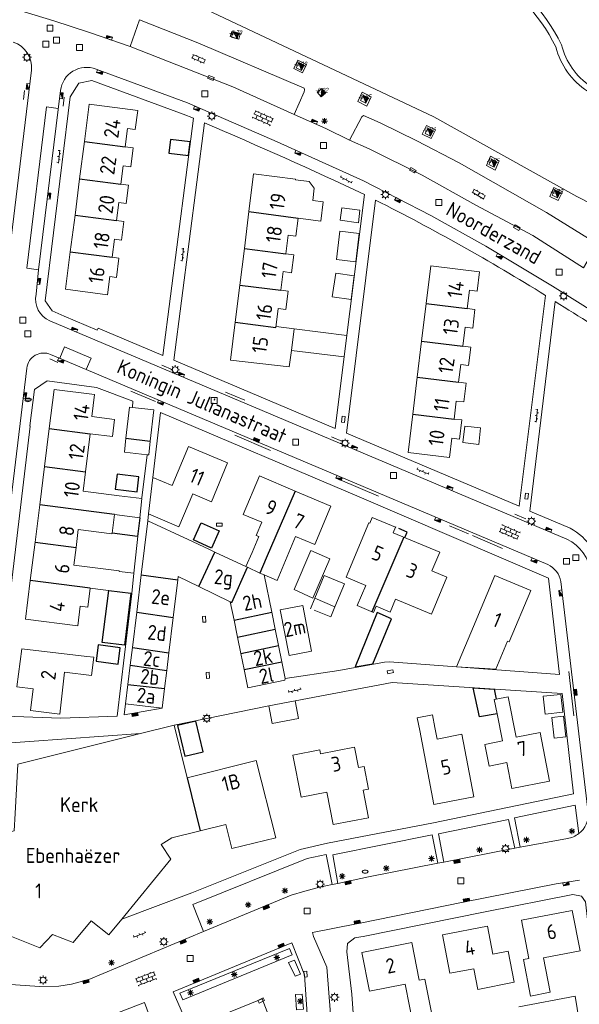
# Model space of a CAD drawing. Extents: x 168769 to 512904, y 516715 to 1559940.
# Tile 78 of 186: x 169135 to 169229, y 519824 to 519989. Entities that reach past the tile are written whole.
import ezdxf
from ezdxf.enums import TextEntityAlignment as Align

# ---------------------------------------------------------------- set-up
doc = ezdxf.new("R2010")
doc.units = 0
doc.header["$MEASUREMENT"] = 0
doc.linetypes.add('HIDDEN', pattern=[4.5, 3, -1.5])
doc.linetypes.add('OVERBOUW', pattern=[2, 1.5, -0.5])
doc.layers.get('0').update_dxf_attribs({"linetype": 'CONTINUOUS'})
for name, color, linetype, lineweight in [('B01_HOOFDGEBOUW', 10, 'CONTINUOUS', 0), ('B02_bijgebouw', 12, 'CONTINUOUS', 0), ('B07_scheidingsmuur', 14, 'CONTINUOUS', 25), ('B16_LUIFEL', 6, 'OVERBOUW', 25), ('B17_Overbouw', 10, 'HIDDEN', 0), ('H01_HOOGTEPUNT', 7, 'CONTINUOUS', 18), ('Q04_wegmarkering', 7, 'CONTINUOUS', 0), ('Q21_LANTAARNPAAL', 7, 'CONTINUOUS', 18), ('Q23_kolk', 7, 'CONTINUOUS', 18), ('Q26_BOOM', 7, 'CONTINUOUS', 18), ('Q28_rioolput', 7, 'CONTINUOUS', 18), ('Q722_RIOOLPUT_RWA', 5, 'CONTINUOUS', 18), ('Q92_BRANDKRAAN', 7, 'CONTINUOUS', 0), ('Q96_STRAATKOLK', 7, 'CONTINUOUS', 0), ('Q97_TROTTOIRKOLK', 7, 'CONTINUOUS', 0), ('S02_symb_open_verh', 7, 'CONTINUOUS', 13), ('T51_CULTUURSCHEIDING', 3, 'CONTINUOUS', 0), ('V00_kant_verharding', 252, 'CONTINUOUS', 0), ('V04_Kant_op_inrit', 254, 'CONTINUOUS', 13), ('V11_VERKEERSDREMPEL', 7, 'CONTINUOUS', 0), ('Z19_Overigetekst', 7, 'CONTINUOUS', 0)]:
    doc.layers.add(name, color=color, linetype=linetype, lineweight=lineweight)
for name, color, linetype in [('B14_dakrand_bijgebouw', 30, 'CONTINUOUS'), ('Z02_Huisnummer', 253, 'CONTINUOUS'), ('Z06_STRAATNAAM', 7, 'CONTINUOUS'), ('Z09_FUNCTIEAANDUIDING', 7, 'CONTINUOUS')]:
    doc.layers.add(name, color=color, linetype=linetype)
doc.styles.add('ISOCP', font='isocp.shx', dxfattribs={"height": 1.8})
doc.styles.get("Standard").update_dxf_attribs({"font": 'ISOB.SHX'})

# ---------------------------------------------------------------- blocks, each defined once
blk = doc.blocks.new('Q21')
at = {"color": 0}
for points in [[(-1.5, 0), (-1, 0)], [(-1.06, 1.06), (-0.71, 0.71)], [(0, 1.5), (0, 1)], [(1.06, 1.06), (0.71, 0.71)], [(1.5, 0), (1, 0)], [(-1.06, -1.06), (-0.71, -0.71)], [(0, -1.5), (0, -1)], [(1.06, -1.06), (0.71, -0.71)]]:
    blk.add_lwpolyline(points, dxfattribs=at)
blk.add_circle((0, 0), 1, dxfattribs=at)
blk = doc.blocks.new('Q26')
at = {"color": 0}
for p, q in [((-1, 0), (1, 0)), ((-0.7, 0.7), (0.7, -0.7)), ((0.7, 0.7), (-0.7, -0.7)), ((0, 1), (0, -1))]:
    blk.add_line(p, q, dxfattribs=at)
blk = doc.blocks.new('Q28')
at = {"color": 0}
blk.add_lwpolyline([(1, 1), (1, -1), (-1, -1), (-1, 1)], close=True, dxfattribs=at)
blk = doc.blocks.new('Q97')
blk.add_hatch(color=256).paths.add_polyline_path([(-1, 1), (-1, 0), (1, 1)])
blk.add_line((1, 1), (-1, 0))
at = {"color": 0}
for points in [[(-1, 0), (-1, 1), (1, 1), (1, 0), (-1, 0)], [(0, 0.8), (0, 1)]]:
    blk.add_lwpolyline(points, dxfattribs=at)
blk = doc.blocks.new('Q23')
at = {"color": 0}
blk.add_lwpolyline([(0.99, -0.5), (-0.99, -0.5), (-0.99, 0.5), (0.99, 0.5), (0.99, -0.5)], dxfattribs=at)
blk = doc.blocks.new('Q96')
for p, q in [((-1, 0.88), (1, 0.88)), ((-1, 0.75), (1, 0.75)), ((-1, 0.63), (1, 0.63)), ((-1, 0.5), (1, 0.5)), ((-1, 0.38), (1, 0.38)), ((-1, 0.25), (1, 0.25)), ((-1, 0.12), (1, 0.12))]:
    blk.add_line(p, q)
at = {"color": 0}
blk.add_lwpolyline([(1, 1), (1, 0), (-1, 0), (-1, 1), (1, 1)], dxfattribs=at)
blk = doc.blocks.new('Q92')
at = {"color": 0}
blk.add_ellipse((0, 0), major_axis=(-0.991, 0), ratio=0.499983, start_param=1.570796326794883, end_param=7.853981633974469, dxfattribs=at)
blk = doc.blocks.new('S024')
at = {"color": 0}
for p, q in [((0, 1.2), (6.7, 1.2)), ((0, 0), (6.7, 0)), ((0.2, 1.2), (0.2, 0)), ((1.25, 1.5), (1.25, 1.2)), ((1.25, 0), (1.25, -1.2)), ((2.3, 1.2), (2.3, 0)), ((3.35, 1.5), (3.35, 1.2)), ((3.35, 0), (3.35, -1.2)), ((4.4, 1.2), (4.4, 0)), ((5.45, 1.5), (5.45, 1.2)), ((5.45, 0), (5.45, -1.2)), ((6.5, 1.2), (6.5, 0)), ((0, -1.2), (6.7, -1.2)), ((0.2, -1.2), (0.2, -1.5)), ((2.3, -1.2), (2.3, -1.5)), ((4.4, -1.2), (4.4, -1.5)), ((6.5, -1.2), (6.5, -1.5))]:
    blk.add_line(p, q, dxfattribs=at)
blk = doc.blocks.new('S022')
at = {"color": 0}
for p, q in [((0.01, 1.15), (0.31, 1.15)), ((0.31, -2.3), (0.31, 2.3)), ((0.31, 2.1), (1.51, 2.1)), ((0.31, 0), (1.51, 0)), ((1.51, -2.3), (1.51, 2.3)), ((1.51, 1.05), (1.81, 1.05)), ((0.01, -1.15), (0.31, -1.15)), ((0.31, -2.1), (1.51, -2.1)), ((1.51, -1.05), (1.81, -1.05))]:
    blk.add_line(p, q, dxfattribs=at)
blk = doc.blocks.new('S026')
for p, q in [((0, 0), (4.4, 0)), ((0.2, 0.5), (0.2, 0)), ((1.2, 0), (1.2, -0.5)), ((2.2, 0.5), (2.2, 0)), ((3.2, 0), (3.2, -0.5)), ((4.2, 0.5), (4.2, 0))]:
    blk.add_line(p, q)
blk = doc.blocks.new('Q722')
for points in [[(-1, 1), (1, -1)], [(-1, -1), (1, -1), (1, 1), (-1, 1), (-1, -1)], [(-0.8, 0.8), (-1, 0.8)], [(-0.6, 0.6), (-1, 0.6)], [(-0.4, 0.4), (-1, 0.4)], [(-0.2, 0.2), (-1, 0.2)], [(-1, 0), (0, 0)], [(0.2, -0.2), (-1, -0.2)], [(0.4, -0.4), (-1, -0.4)], [(0.6, -0.6), (-1, -0.6)], [(0.8, -0.8), (-1, -0.8)]]:
    blk.add_lwpolyline(points)

msp = doc.modelspace()

# ---------------------------------------------------------------- linework, layer by layer
at = {"layer": 'B01_HOOFDGEBOUW'}
for points in [[(169145.85, 519968.97), (169146.65, 519975.24), (169154.81, 519974.19)], [(169154.81, 519974.19), (169154.4, 519970.99)], [(169154.4, 519970.99), (169153.09, 519971.16), (169152.7, 519968.09)], [(169145.04, 519962.71), (169145.85, 519968.97)], [(169152.7, 519968.09), (169154.05, 519967.92), (169153.64, 519964.71), (169152.36, 519964.88), (169151.97, 519961.83)], [(169173.52, 519957.2), (169174.3, 519963.54)], [(169174.3, 519963.54), (169181.35, 519962.66), (169181.34, 519962.56), (169183.62, 519962.28), (169184.49, 519961.16), (169184.23, 519959.07), (169186.02, 519958.85), (169185.61, 519955.57), (169181.78, 519956.1)], [(169144.26, 519956.61), (169145.04, 519962.71)], [(169151.97, 519961.83), (169153.24, 519961.66), (169152.85, 519958.57), (169151.62, 519958.73), (169151.23, 519955.72)], [(169172.74, 519950.98), (169173.52, 519957.2)], [(169143.47, 519950.43), (169144.26, 519956.61)], [(169151.23, 519955.72), (169152.48, 519955.56), (169152.08, 519952.42), (169150.88, 519952.57), (169150.49, 519949.54)], [(169181.78, 519956.1), (169181.41, 519953.09)], [(169181.41, 519953.09), (169180.09, 519953.26), (169179.7, 519950.11)], [(169150.49, 519949.54), (169151.65, 519949.39), (169151.24, 519946.15), (169150.11, 519946.29), (169149.72, 519943.24), (169142.66, 519944.15), (169143.47, 519950.43)], [(169171.98, 519944.84), (169172.74, 519950.98)], [(169179.7, 519950.11), (169181.05, 519949.95), (169180.67, 519946.93), (169179.27, 519947.11), (169178.88, 519943.98)], [(169203.32, 519941.75), (169204.09, 519948.07), (169212.3, 519947.08), (169211.91, 519943.82), (169210.59, 519943.98), (169210.22, 519940.92)], [(169171.21, 519938.6), (169171.98, 519944.84)], [(169178.88, 519943.98), (169180.12, 519943.83), (169179.73, 519940.73), (169178.45, 519940.89), (169178.06, 519937.75)], [(169202.56, 519935.43), (169203.32, 519941.75)], [(169210.22, 519940.92), (169211.52, 519940.76), (169211.14, 519937.61), (169209.88, 519937.76), (169209.5, 519934.59)], [(169178.08, 519937.92), (169181.12, 519937.52), (169180.65, 519933.88), (169180.3, 519931.11), (169170.42, 519932.23), (169171.21, 519938.6)], [(169201.83, 519929.35), (169202.56, 519935.43)], [(169209.5, 519934.59), (169210.83, 519934.43), (169210.46, 519931.33), (169209.12, 519931.49), (169208.77, 519928.51)], [(169201.08, 519923.17), (169201.83, 519929.35)], [(169208.77, 519928.51), (169210.05, 519928.36), (169209.67, 519925.21), (169208.36, 519925.37), (169208, 519922.34)], [(169139.92, 519920.74), (169140.74, 519927.3), (169147.56, 519926.45), (169147.1, 519922.75), (169150.92, 519922.27), (169150.56, 519919.41), (169146.82, 519919.88)], [(169208, 519922.34), (169209.33, 519922.18), (169208.94, 519918.98), (169207.63, 519919.14), (169207.24, 519915.88), (169200.31, 519916.72), (169201.08, 519923.17)], [(169139.12, 519914.37), (169139.92, 519920.74)], [(169146.82, 519919.88), (169146.02, 519913.49)], [(169160.58, 519911.16), (169163.34, 519917.74)], [(169167.2, 519908.45), (169169.93, 519914.98), (169163.34, 519917.74)], [(169138.32, 519907.93), (169139.12, 519914.37)], [(169146.02, 519913.49), (169145.61, 519910.2)], [(169156.62, 519906.38), (169157.36, 519912.51), (169160.58, 519911.16)], [(169172.55, 519906.31), (169175.28, 519912.78), (169181.29, 519910.24)], [(169145.61, 519910.2), (169151.66, 519909.43)], [(169151.66, 519909.43), (169155.5, 519908.96)], [(169155.17, 519905.76), (169155.5, 519908.96)], [(169167.2, 519908.45), (169164.05, 519909.77), (169161.74, 519904.24), (169156.62, 519906.38)], [(169181.29, 519910.24), (169187.31, 519907.7), (169184.57, 519901.23)], [(169137.53, 519901.64), (169138.32, 519907.93)], [(169150.48, 519903.14), (169150.88, 519906.32), (169155.17, 519905.76)], [(169172.55, 519906.31), (169175.68, 519904.98), (169174.74, 519902.77), (169175.16, 519902.6), (169174.03, 519899.93)], [(169144.43, 519900.77), (169144.81, 519903.75), (169150.46, 519903.04), (169150.48, 519903.14)], [(169184.57, 519901.23), (169181.36, 519902.58), (169178.26, 519895.23)], [(169136.73, 519895.2), (169137.53, 519901.64)], [(169144.43, 519900.77), (169144.06, 519897.79), (169151.7, 519896.83)], [(169174.03, 519899.93), (169173.01, 519897.55)], [(169173.01, 519897.55), (169173.25, 519897.44)], [(169173.25, 519897.44), (169175.36, 519896.46)], [(169151.7, 519896.83), (169151.69, 519896.73)], [(169153.81, 519893.04), (169154.15, 519896.42), (169151.69, 519896.73)], [(169175.36, 519896.46), (169176.07, 519896.16)], [(169176.07, 519896.16), (169178.26, 519895.23)], [(169136.73, 519895.2), (169135.91, 519888.7), (169144.73, 519887.6), (169145.14, 519890.87), (169146.43, 519890.71), (169146.82, 519893.89)], [(169146.82, 519893.89), (169153.81, 519893.04)], [(169182.55, 519891.01), (169178.77, 519890.3), (169180.26, 519882.59), (169184.04, 519883.33), (169182.55, 519891.01)], [(169217.01, 519885.01), (169215.04, 519880.31)], [(169215.04, 519880.31), (169211.31, 519880.53)], [(169215.1, 519875.24), (169217.1, 519875.64), (169218.44, 519868.87), (169222.47, 519869.66), (169224.08, 519861.5), (169217.72, 519860.24), (169216.86, 519864.59)], [(169215.1, 519875.24), (169214.77, 519875.18)], [(169215.24, 519872.82), (169214.77, 519875.18)], [(169202.23, 519869.98), (169201.82, 519872.1), (169204.36, 519872.6), (169204.78, 519870.47)], [(169216.14, 519868.23), (169215.24, 519872.82)], [(169160.92, 519870.87), (169155.28, 519869.47)], [(169163.12, 519862.04), (169160.92, 519870.87)], [(169155.28, 519869.47), (169134.64, 519864.35), (169134.19, 519856.06)], [(169202.23, 519869.98), (169204.63, 519857.56), (169211.33, 519858.85)], [(169205.15, 519868.55), (169204.78, 519870.47)], [(169211.33, 519858.85), (169209.3, 519869.35), (169205.15, 519868.55)], [(169216.86, 519864.59), (169213.92, 519864.01), (169213.21, 519867.63), (169216.14, 519868.23)], [(169192.88, 519863.94), (169191.93, 519863.75), (169191.25, 519867.21), (169185.57, 519866.09), (169185.44, 519866.74), (169180.9, 519865.84), (169182.29, 519858.79), (169186.59, 519859.64), (169187.67, 519854.17), (169193.62, 519855.34), (169192.71, 519859.94), (169193.63, 519860.12), (169192.88, 519863.94)], [(169165.32, 519853.15), (169169.63, 519854.2), (169170.66, 519850.14), (169178.03, 519851.96), (169174.75, 519864.97), (169163.12, 519862.04)], [(169134.19, 519856.06), (169134.03, 519853.12), (169132.29, 519852.66), (169131.59, 519839.38), (169132.06, 519839.2), (169131.91, 519836.04), (169138.34, 519833.45), (169140.45, 519835.73), (169143.96, 519834.37), (169146.98, 519838.02), (169149.93, 519835.63), (169152.11, 519838.29)], [(169152.11, 519838.29), (169160.35, 519848.38), (169158.75, 519850.86), (169160.54, 519851.98), (169165.32, 519853.15)], [(169227.9, 519839.75), (169219.37, 519838.11), (169220.6, 519831.7), (169219.67, 519831.52), (169220.86, 519825.35), (169224.17, 519825.99), (169223.06, 519831.77), (169229.21, 519832.96), (169227.9, 519839.75)], [(169213.66, 519837.08), (169206.08, 519835.65), (169207.31, 519829.18), (169211.33, 519829.94), (169211.98, 519826.48), (169218.11, 519827.67), (169217.13, 519832.88), (169214.55, 519832.39), (169213.66, 519837.08)], [(169203.12, 519828.22), (169202.13, 519828.02), (169200.88, 519834.35), (169192.48, 519832.69), (169193.77, 519826.16), (169199.77, 519827.35), (169201.23, 519819.98), (169204.62, 519820.65), (169203.12, 519828.22)]]:
    msp.add_lwpolyline(points, dxfattribs=at)
for points in [[(169205.6, 519899.94), (169204.29, 519896.81), (169206.81, 519895.75), (169204.21, 519889.53), (169198.17, 519892.04), (169197.27, 519889.89), (169194.89, 519890.88), (169194.44, 519889.85), (169191.73, 519891), (169193.16, 519894.35), (169189.89, 519895.74), (169193.7, 519904.89), (169193.84, 519904.83), (169194.24, 519905.77), (169198.14, 519904.18), (169197.75, 519903.24)], [(169220.9, 519893.51), (169214.87, 519896.03), (169211.28, 519887.48), (169208.44, 519880.71), (169215.04, 519880.31), (169217.01, 519885.01), (169217.29, 519884.89)], [(169147.41, 519882.29), (169147.04, 519879.23), (169142.48, 519879.78), (169141.7, 519872.73), (169136.77, 519873.34), (169137.22, 519877.01), (169134.5, 519877.35), (169135.29, 519883.74), (169146.23, 519882.43)]]:
    msp.add_lwpolyline(points, close=True, dxfattribs=at)
at = {"layer": 'B02_bijgebouw'}
for points in [[(169192.18, 519957.44), (169191.92, 519955.3), (169188.87, 519955.75), (169189.13, 519957.85), (169192.18, 519957.44)], [(169188.79, 519953.93), (169188.22, 519949.18), (169191.48, 519948.76), (169192.05, 519953.51), (169188.79, 519953.93)], [(169190.73, 519942.41), (169187.53, 519942.9), (169188.14, 519946.86), (169191.23, 519946.38), (169190.73, 519942.41)], [(169180.65, 519933.88), (169189.54, 519932.77), (169189.99, 519936.37), (169181.12, 519937.52)], [(169152.83, 519919.11), (169153.4, 519924.32), (169153.91, 519924.27)], [(169153.91, 519924.27), (169157.5, 519923.87), (169156.92, 519918.6)], [(169212.2, 519918.04), (169209.49, 519918.38), (169209.82, 519921.15), (169212.48, 519920.84), (169212.2, 519918.04)], [(169156.41, 519916.33), (169152.57, 519916.75), (169152.83, 519919.11)], [(169156.92, 519918.6), (169156.67, 519916.3), (169156.41, 519916.33)], [(169155.39, 519896.18), (169156.48, 519905.23)], [(169156.48, 519905.23), (169163.27, 519902.08)], [(169163.27, 519902.08), (169166.76, 519900.45)], [(169166.76, 519900.45), (169167.78, 519899.98)], [(169167.78, 519899.98), (169173.01, 519897.55)], [(169187.14, 519898.87), (169184.28, 519892.24), (169181.12, 519893.67), (169183.94, 519900.25), (169187.14, 519898.87)], [(169154.63, 519889.9), (169155.39, 519896.18)], [(169165.09, 519894.18), (169161.6, 519895.87), (169161.53, 519895.31)], [(169176.07, 519896.16), (169177.34, 519889.86)], [(169161.53, 519895.31), (169160.76, 519888.99)], [(169170.38, 519891.61), (169165.09, 519894.18)], [(169171.01, 519888.52), (169170.38, 519891.61)], [(169153.9, 519883.93), (169154.63, 519889.9)], [(169160.76, 519888.99), (169160.04, 519883.04)], [(169177.34, 519889.86), (169177.92, 519887.01)], [(169171.58, 519885.67), (169171.01, 519888.52)], [(169172.13, 519882.95), (169171.58, 519885.67)], [(169177.92, 519887.01), (169178.47, 519884.27)], [(169153.55, 519880.95), (169153.9, 519883.93)], [(169178.47, 519884.27), (169179.03, 519881.52)], [(169160.04, 519883.04), (169159.68, 519880.07)], [(169172.69, 519880.22), (169172.13, 519882.95)], [(169153.16, 519877.75), (169153.55, 519880.95)], [(169179.03, 519881.52), (169179.59, 519878.71)], [(169159.68, 519880.07), (169159.32, 519877.04)], [(169179.59, 519878.71), (169179.54, 519878.45), (169173.3, 519877.17), (169172.69, 519880.22)], [(169159.32, 519877.04), (169158.91, 519873.73), (169152.76, 519874.46), (169153.16, 519877.75)], [(169222.99, 519875.74), (169225.96, 519876.02), (169226.28, 519873.07), (169223.32, 519872.74), (169222.99, 519875.74)], [(169176.86, 519874.12), (169181.28, 519874.97), (169181.85, 519872.03), (169177.43, 519871.17)], [(169176.86, 519874.12), (169177.43, 519871.17)], [(169226.81, 519868.92), (169226.42, 519872.39), (169224.43, 519872.17), (169224.83, 519868.69), (169226.81, 519868.92)], [(169218.89, 519823.56), (169228.39, 519825.36), (169229.07, 519821.21)]]:
    msp.add_lwpolyline(points, dxfattribs=at)
msp.add_lwpolyline([(169184.57, 519892.22), (169187.98, 519890.8), (169189.58, 519894.62), (169186.17, 519896.05)], close=True, dxfattribs=at)
at = {"layer": 'B07_scheidingsmuur'}
for points in [[(169145.85, 519968.97), (169152.7, 519968.09)], [(169145.04, 519962.71), (169151.97, 519961.83)], [(169173.52, 519957.2), (169181.78, 519956.1)], [(169144.26, 519956.61), (169151.23, 519955.72)], [(169143.47, 519950.43), (169150.49, 519949.54)], [(169172.74, 519950.98), (169179.7, 519950.11)], [(169171.98, 519944.84), (169178.88, 519943.98)], [(169203.32, 519941.75), (169210.22, 519940.92)], [(169171.21, 519938.6), (169178.06, 519937.75)], [(169202.56, 519935.43), (169209.5, 519934.59)], [(169201.83, 519929.35), (169208.77, 519928.51)], [(169201.08, 519923.17), (169208, 519922.34)], [(169139.92, 519920.74), (169146.82, 519919.88)], [(169152.83, 519919.11), (169156.92, 519918.6)], [(169139.12, 519914.37), (169146.02, 519913.49)], [(169181.29, 519910.24), (169176.4, 519898.93)], [(169150.88, 519906.32), (169138.32, 519907.93)], [(169199.56, 519902.48), (169194.2, 519889.95)], [(169137.53, 519901.64), (169144.43, 519900.77)], [(169165.09, 519894.18), (169167.78, 519899.98)], [(169176.4, 519898.93), (169175.36, 519896.46)], [(169170.38, 519891.61), (169170.62, 519891.49), (169173.25, 519897.44)], [(169155.39, 519896.18), (169161.53, 519895.31)], [(169146.82, 519893.89), (169136.73, 519895.2)], [(169154.63, 519889.9), (169160.76, 519888.99)], [(169171.01, 519888.52), (169177.34, 519889.86)], [(169171.58, 519885.67), (169177.92, 519887.01)], [(169153.9, 519883.93), (169160.04, 519883.04)], [(169172.13, 519882.95), (169178.47, 519884.27)], [(169153.55, 519880.95), (169159.68, 519880.07)], [(169172.69, 519880.22), (169179.03, 519881.52)], [(169153.16, 519877.75), (169159.32, 519877.04)], [(169163.12, 519862.04), (169165.32, 519853.15)]]:
    msp.add_lwpolyline(points, dxfattribs=at)
at = {"layer": 'B14_dakrand_bijgebouw'}
for points in [[(169163.63, 519968.92), (169160.32, 519969.3), (169160.05, 519967.01), (169163.36, 519966.63), (169163.63, 519968.92)], [(169155.01, 519912.62), (169151.32, 519913.06), (169151.02, 519910.55), (169154.71, 519910.11), (169155.01, 519912.62)], [(169165.48, 519904.91), (169168.5, 519903.56), (169167.19, 519900.65), (169164.18, 519902.01), (169165.48, 519904.91)], [(169148.84, 519884.76), (169149.92, 519893.51), (169153.67, 519893.06), (169152.59, 519884.33), (169148.84, 519884.76)], [(169195.05, 519889.82), (169191.35, 519880.67), (169194.32, 519881.19), (169197.46, 519888.76), (169195.05, 519889.82)], [(169151.86, 519883.9), (169148.15, 519884.39), (169147.82, 519881.64), (169151.52, 519881.15), (169151.86, 519883.9)], [(169161.48, 519870.81), (169162.71, 519865.69), (169165.79, 519866.42), (169164.56, 519871.55), (169161.48, 519870.81)]]:
    msp.add_lwpolyline(points, dxfattribs=at)
at = {"layer": 'B14_dakrand_bijgebouw', "flags": 128}
for points in [[(169155.17, 519905.76), (169154.76, 519902.61), (169150.48, 519903.14)], [(169215.24, 519872.82), (169212.3, 519872.29), (169211.25, 519877.15), (169214.76, 519876.92), (169215.1, 519875.24)]]:
    msp.add_lwpolyline(points, dxfattribs=at)
at = {"layer": 'B16_LUIFEL'}
msp.add_lwpolyline([(169199.73, 519902.41), (169200.13, 519903.35), (169198.14, 519904.18)], dxfattribs=at)
at = {"layer": 'B17_Overbouw'}
msp.add_lwpolyline([(169187.98, 519890.8), (169187.26, 519889.08), (169183.85, 519890.46), (169184.57, 519892.22)], dxfattribs=at)
at = {"layer": 'Q04_wegmarkering'}
for points in [[(169181.1, 519973.55), (169170.8, 519978.16), (169153.52, 519984.94)], [(169138.14, 519947.42), (169136.15, 519947.67), (169139.46, 519974.8), (169141.44, 519974.55)], [(169229.79, 519947.77), (169221.27, 519953.16), (169211.67, 519958.3), (169202.63, 519963.35), (169193.73, 519967.74), (169190.44, 519969.21)], [(169141.68, 519932.56), (169142.51, 519934.49), (169146.98, 519932.59), (169146.12, 519930.66)]]:
    msp.add_lwpolyline(points, dxfattribs=at)
at = {"layer": 'T51_CULTUURSCHEIDING'}
msp.add_lwpolyline([(169251.37, 519955.15), (169244.88, 519953.18), (169239.96, 519953.96), (169228.66, 519959.72), (169204.59, 519973.11), (169155.74, 519996.24), (169144.8, 519998.81), (169133.94, 519999.62), (169127.03, 520001.92), (169124.18, 520004.7), (169122.88, 520011.01), (169123.43, 520020.03), (169122.42, 520031.59), (169110.54, 520073.83)], dxfattribs=at)
at = {"layer": 'V00_kant_verharding'}
for points in [[(169098.43, 520104.5, 0.307065), (169100.52, 520103.33, -0.118991), (169120.2, 520102.65), (169136.77, 520096.43, -0.170307), (169151.93, 520083.78, 0.0311), (169176.18, 520048.08, 0.228126), (169182.38, 520043.88, -0.268908), (169191.39, 520036.82, 0.054454), (169198.78, 520021.27, -0.087789), (169204.79, 520006.43, 0.251676), (169212.45, 519999.14, -0.161672), (169226.08, 519985.22, 0.188264), (169230.99, 519978.27, -0.072835), (169235.88, 519974.04, 0.039064), (169245.26, 519966.05, -0.107715), (169251.8, 519957.04, 0.125335), (169257.25, 519947.72)], [(169099.72, 520100.48, -0.411417), (169100.55, 520102.31, -0.119818), (169119.89, 520101.7), (169136.42, 520095.5, -0.170296), (169151.07, 520083.27, 0.031052), (169175.35, 520047.52, 0.226391), (169182.23, 520042.89, -0.268432), (169190.45, 520036.47, 0.054391), (169197.93, 520020.74, -0.088102), (169203.82, 520006.17, 0.250538), (169212.08, 519998.21, -0.159921), (169225.14, 519984.87, 0.186213), (169230.45, 519977.43, -0.073358), (169235.15, 519973.36, 0.039022), (169244.63, 519965.27, -0.106558), (169250.86, 519956.69, 0.121787), (169256.36, 519947.2, 0.121787)], [(169133.84, 519985.69, -0.355221), (169136.93, 519980.98)], [(169141.83, 519977.53, -0.498172), (169147.8, 519981.13)], [(169166.04, 519972.1, -0.008567), (169192.94, 519960.1)], [(169194.8, 519959.14, -0.022112), (169223.37, 519943.12)], [(169140.05, 519938.83, -0.352945), (169137.7, 519943.32)], [(169243.68, 519884.04), (169234.43, 519883.16), (169232.93, 519896.07, 0.238649), (169227.56, 519903.99), (169220.78, 519906.87), (169225.01, 519942.09)], [(169225.01, 519942.09, -0.005123), (169237.22, 519934.34, -0.009581), (169248.97, 519926.6)], [(169237.83, 519854.04, -0.225893), (169235.63, 519856.85), (169231, 519896.49, 0.258581), (169227, 519902.16), (169140.05, 519938.83)], [(169136.14, 519930.9, -0.507926), (169140.16, 519933.18)], [(169146.11, 519930.66), (169223.76, 519897.87, -0.257131), (169225.97, 519895.02), (169230.56, 519856.17, -0.257651), (169228.99, 519852.68)], [(169219.14, 519850.36), (169227.08, 519851.82, 0.118424), (169228.99, 519852.68)]]:
    msp.add_lwpolyline(points, format="xyb", dxfattribs=at)
for points in [[(169101.63, 520094.51), (169111.58, 520060.29), (169118.1, 520037.76), (169119.61, 520032.53), (169120.13, 520030.03), (169120.62, 520026.17), (169120.92, 520022.24), (169120.92, 520020.41), (169120.85, 520017.85), (169120.71, 520016.15), (169118.93, 520007.92), (169118.38, 520004.9), (169118.24, 520002.59), (169118.85, 520000), (169118.94, 519999.59), (169119.71, 519998), (169121.48, 519995.81), (169123.11, 519994.74), (169125.41, 519993.85), (169131.24, 519992.13), (169140.72, 519989.28), (169146.7, 519987.31), (169153.52, 519984.94)], [(169153.52, 519984.94), (169155.1, 519989.41), (169164.93, 519985.56)], [(169170.62, 519987.49), (169170.36, 519986.61), (169171.79, 519986.18), (169172.05, 519987.06), (169170.62, 519987.49)], [(169164.93, 519985.56), (169182.78, 519977.93), (169182.85, 519977.65), (169182.79, 519977.31), (169181.1, 519973.55)], [(169181.74, 519982.64), (169181.08, 519981.24), (169182.52, 519980.52), (169183.18, 519981.92), (169181.74, 519982.64)], [(169136.93, 519980.98), (169131.13, 519933.28), (169127.35, 519902.01)], [(169147.8, 519981.13), (169163.17, 519975.46), (169178.28, 519968.93), (169192.79, 519962.37), (169204.08, 519956.55), (169213.37, 519951.38), (169224.54, 519944.69), (169231.63, 519940.23), (169240.53, 519934.54), (169244.62, 519931.86), (169250.56, 519927.89), (169256.64, 519923.54), (169259.33, 519921.51), (169264.79, 519917.08), (169269.46, 519913.15), (169274.14, 519909.14), (169278.14, 519905.7), (169284.36, 519900.29), (169290.92, 519894.16)], [(169164.21, 519972.88), (169159.01, 519933.02), (169148.14, 519937.59), (169148.01, 519937.28), (169142.44, 519939.64), (169140.44, 519940.52), (169139.22, 519942.21), (169143.45, 519976.47), (169144.9, 519978.77), (169147.11, 519979.25)], [(169164.21, 519972.88), (169162.43, 519973.6), (169147.11, 519979.25)], [(169137.7, 519943.32), (169138.14, 519947.42), (169141.83, 519977.53)], [(169191.81, 519975.72), (169193.35, 519974.95), (169194.07, 519976.49), (169192.54, 519977.27), (169191.81, 519975.72)], [(169181.1, 519973.55), (169186.46, 519971.19), (169190.44, 519969.21)], [(169190.44, 519969.21), (169192.49, 519973.13), (169192.8, 519973.34), (169195.56, 519972.13), (169201.74, 519969.1), (169208.88, 519965.41), (169223.55, 519957.07), (169231.82, 519951.95), (169232.01, 519951.57), (169229.79, 519947.77)], [(169192.94, 519960.1), (169188.03, 519920.77), (169160.87, 519932.26), (169166.04, 519972.1)], [(169203.4, 519971.69), (169202.67, 519970.21), (169204.17, 519969.47), (169204.89, 519970.95), (169203.4, 519971.69)], [(169213.44, 519964.95), (169214.91, 519964.15), (169215.62, 519965.71), (169214.15, 519966.51), (169213.44, 519964.95)], [(169224.1, 519959.76), (169225.54, 519959.07), (169226.26, 519960.53), (169224.81, 519961.23), (169224.1, 519959.76)], [(169223.37, 519943.12), (169218.95, 519907.72), (169189.9, 519919.98), (169194.8, 519959.14)], [(169140.16, 519933.18), (169146.11, 519930.66)], [(169124.33, 519833.5), (169126.53, 519835.28), (169128.1, 519848.36), (169126.35, 519850.56), (169129.44, 519875.58), (169136.14, 519930.9)], [(169141.89, 519872.06), (169130.9, 519872.47), (169133.68, 519895.71), (169136.74, 519921.16), (169136.68, 519921.18), (169137.46, 519927.31), (169139.55, 519928.76), (169147.89, 519927.65)], [(169147.89, 519927.65), (169153.97, 519925.33), (169153.91, 519924.27)], [(169157.36, 519912.51), (169158.63, 519923.42), (169191.67, 519909.42), (169223.89, 519895.6), (169225.76, 519879.43)], [(169155.52, 519909.07), (169156.41, 519916.33)], [(169154.15, 519896.42), (169155.17, 519905.76)], [(169156.62, 519906.38), (169156.48, 519905.23)], [(169153.81, 519893.04), (169151.35, 519872.42)], [(169196.3, 519881.5), (169188.63, 519880.1)], [(169197.14, 519881.55), (169196.3, 519881.5)], [(169197.14, 519881.55), (169225.76, 519879.43)], [(169188.63, 519880.1), (169179.59, 519878.71)], [(169181.28, 519874.97), (169197.6, 519878.08)], [(169197.6, 519878.08), (169226.18, 519876.21), (169228.11, 519859.36), (169204.57, 519854.48)], [(169152.76, 519874.46), (169152.54, 519872.63)], [(169160.92, 519870.87), (169176.86, 519874.12)], [(169151.35, 519872.42), (169141.89, 519872.06)], [(169158.91, 519873.73), (169152.54, 519872.63)], [(169128.78, 519855.04), (169130.35, 519867.69), (169155.28, 519869.47)], [(169218.18, 519855.31), (169228.36, 519857.42), (169228.99, 519852.68)], [(169204.57, 519854.48), (169186.72, 519851.06), (169182.14, 519850.02), (169163.9, 519842.69), (169152.11, 519838.29)], [(169218.23, 519850.19), (169217.14, 519855.05), (169205.39, 519852.63), (169206.27, 519847.87)], [(169218.18, 519855.31), (169219.14, 519850.36)], [(169205.27, 519847.67), (169204.35, 519852.43), (169187.62, 519849.12), (169188.48, 519844.3)], [(169187.48, 519844.09), (169186.5, 519849.15), (169183.3, 519848.48), (169164.06, 519840.73), (169165.86, 519836.22)], [(169218.23, 519850.19), (169206.27, 519847.87)], [(169219.14, 519850.36), (169218.23, 519850.19)], [(169188.48, 519844.3), (169193.64, 519845.42), (169205.27, 519847.67)], [(169206.27, 519847.87), (169205.27, 519847.67)], [(169194.62, 519782.49), (169185.36, 519795.72), (169187.9, 519795.94), (169186.96, 519810.73), (169184.5, 519810.7), (169187.83, 519814.4), (169186.59, 519830.2), (169184.39, 519835.35), (169184.2, 519836.03), (169191.58, 519837.49), (169192.23, 519837.62), (169209.55, 519841.12), (169225.2, 519844.2)], [(169187.48, 519844.09), (169188.48, 519844.3)], [(169229.08, 519844.84), (169225.2, 519844.2)], [(169165.86, 519836.22), (169180.6, 519842.31), (169182.89, 519843.01), (169185.38, 519843.66), (169187.48, 519844.09)], [(169229.07, 519821.21), (169232.32, 519821.93), (169230.12, 519841.19), (169229.42, 519842.17), (169227.97, 519842.41), (169213.22, 519839.5), (169192.71, 519835.38), (169192.32, 519835.3), (169191.3, 519835.17), (169190.11, 519834.21), (169189.99, 519832.82), (169190.79, 519825.68), (169191.33, 519818.54)], [(169128.81, 519827.68), (169130.93, 519827.47), (169138.31, 519826.98), (169141.54, 519827.05), (169143.64, 519827.36), (169146.57, 519828.17), (169165.86, 519836.22)], [(169182.84, 519828.93), (169183.74, 519815.69), (169180.58, 519811.86), (169181.92, 519792.71), (169179.84, 519789.83), (169173.69, 519794.23), (169171.32, 519800.66), (169177.51, 519802.94), (169175.51, 519808.44), (169169.25, 519806), (169165.63, 519814.62), (169177.82, 519819.5), (169175.73, 519824.9), (169163.47, 519819.93), (169160.76, 519826.06), (169180.71, 519834.3), (169182.84, 519828.93)], [(169180.32, 519833.37), (169161.87, 519825.84), (169162.37, 519824.73), (169180.76, 519832.29), (169180.32, 519833.37)], [(169181.17, 519831.42), (169182.18, 519829.06), (169181.28, 519828.7), (169180.15, 519831.01), (169181.17, 519831.42)], [(169120.12, 519814.99), (169121, 519816.92), (169122.72, 519818.6), (169124.4, 519819.57), (169126.58, 519820.23), (169128.34, 519820.32), (169143.2, 519819.56), (169144.16, 519819.72), (169155.96, 519824.29), (169158.38, 519817.74), (169145.02, 519812.24), (169133.37, 519810.36), (169123.25, 519808.66), (169124.38, 519803), (169146.14, 519806.58), (169160.61, 519812.51), (169164.14, 519803.73), (169149.35, 519797.84), (169115.36, 519791.66), (169110.46, 519793.2), (169120.12, 519814.99)], [(169182.46, 519825.67), (169182.66, 519823.13), (169181.51, 519823.06), (169181.36, 519825.62), (169182.46, 519825.67)]]:
    msp.add_lwpolyline(points, dxfattribs=at)
at = {"layer": 'V04_Kant_op_inrit'}
for points in [[(169135.77, 519977.56), (169135.58, 519976.07)], [(169142.43, 519976.45), (169142.26, 519974.95)], [(169140, 519932.46), (169141.38, 519931.85)], [(169160.7, 519930.61), (169158.87, 519931.39)], [(169172.83, 519925.51), (169169.58, 519926.83)], [(169177.13, 519917.07), (169171.13, 519919.62)], [(169189.24, 519918.57), (169187.42, 519919.34)], [(169195.32, 519909.38), (169188.87, 519912.14)], [(169218.23, 519906.35), (169220.07, 519905.58)], [(169210.45, 519903.03), (169207.25, 519904.39)], [(169216.16, 519900.6), (169211.1, 519902.75)], [(169227.3, 519879.93), (169228.15, 519872.47)]]:
    msp.add_lwpolyline(points, dxfattribs=at)
at = {"layer": 'V11_VERKEERSDREMPEL'}
msp.add_lwpolyline([(169153.62, 519927.01), (169157.79, 519925.27)], dxfattribs=at)

# ---------------------------------------------------------------- block references
at = {"layer": 'Q21_LANTAARNPAAL', "xscale": 0.5, "yscale": 0.5}
for p in [(169136.18, 519983.14), (169167.26, 519973.26), (169196.47, 519960.07), (169226.45, 519943.03), (169161.1, 519930.62), (169189.68, 519918.28), (169221.02, 519905.17), (169166.42, 519872.04), (169216.67, 519850.13), (169185.49, 519844.17), (169159.19, 519834.49), (169138.89, 519828.04), (169187.91, 519825.16)]:
    msp.add_blockref('Q21', p, dxfattribs=at)
at = {"layer": 'Q23_kolk'}
for p, xscale, yscale, rotation in [((169167.12, 519979.68), 0.5, 0.5, 337.7745406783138), ((169201.06, 519964.15), 0.5, 0.5, 331.1797673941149), ((169218.58, 519954.51), 0.4999999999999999, 0.4999999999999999, 151.0457972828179), ((169189.4, 519922.3), 0.5, 0.5, 83.22222654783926), ((169220.23, 519909.37), 0.5, 0.5, 83.39336243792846), ((169166, 519888.69), 0.5, 0.5, 273.5360117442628), ((169166.59, 519879.26), 0.5, 0.5, 93.66503162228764), ((169197.28, 519879.87), 0.5000000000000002, 0.5000000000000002, 191.183228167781), ((169183.04, 519829.04), 0.4999999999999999, 0.4999999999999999, 274.2268449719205), ((169175.56, 519824.62), 0.5, 0.5, 205.7947341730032)]:
    msp.add_blockref('Q23', p, dxfattribs=dict(at, xscale=xscale, yscale=yscale, rotation=rotation))
at = {"layer": 'Q23_kolk', "xscale": 0.5, "yscale": 0.5}
msp.add_blockref('Q23', (169168.53, 519904.58), dxfattribs=at)
at = {"layer": 'Q26_BOOM', "xscale": 0.5, "yscale": 0.5}
for p in [(169186.23, 519972.43), (169227.84, 519853.07), (169220.17, 519851.61), (169212.31, 519849.93), (169204.2, 519848.46), (169189.18, 519845.49), (169196.61, 519846.84), (169179.57, 519843.07), (169173.38, 519840.68), (169166.91, 519837.85), (169150.39, 519830.97), (169178.19, 519831.85), (169171.04, 519828.98), (169163.67, 519825.93), (169182.14, 519824.48)]:
    msp.add_blockref('Q26', p, dxfattribs=at)
at = {"layer": 'Q28_rioolput', "xscale": 0.5, "yscale": 0.5}
for p in [(169140.05, 519988.05), (169141.13, 519986.02), (169139.34, 519985.33), (169145.01, 519984.8), (169166.11, 519977.02), (169186.05, 519968.31), (169205.46, 519958.71), (169225.68, 519947.04), (169135.46, 519938.96), (169136.3, 519936.64), (169167.65, 519925.45), (169181.37, 519918.46), (169197.82, 519912.84), (169226.9, 519898.42), (169228.51, 519899.04), (169209.14, 519844.71), (169183.31, 519839.66), (169163.63, 519831.66)]:
    msp.add_blockref('Q28', p, dxfattribs=at)
at = {"layer": 'Q722_RIOOLPUT_RWA'}
for p, xscale, yscale, zscale, rotation in [((169171.21, 519986.87), 0.4999999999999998, 0.4999999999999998, 0.4999999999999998, 162.9415572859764), ((169182.14, 519981.6), 0.4999999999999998, 0.4999999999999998, 0.4999999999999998, 154.2252835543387), ((169185.71, 519977.2), 0.5, 0.5, 0.5, 129.0660253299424), ((169192.95, 519976.09), 0.5000000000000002, 0.5000000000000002, 0.5000000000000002, 152.9918612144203), ((169203.8, 519970.57), 0.5, 0.5, 0.5, 153.0622993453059), ((169214.52, 519965.36), 0.5, 0.5, 0.5, 154.0791227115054), ((169225.2, 519960.18), 0.4999999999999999, 0.4999999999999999, 0.4999999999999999, 154.129768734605)]:
    msp.add_blockref('Q722', p, dxfattribs=dict(at, xscale=xscale, yscale=yscale, zscale=zscale, rotation=rotation))
at = {"layer": 'Q92_BRANDKRAAN', "xscale": 0.5, "yscale": 0.5}
for p in [(169136.31, 519925.5), (169136.44, 519925.62), (169193.06, 519846.27)]:
    msp.add_blockref('Q92', p, dxfattribs=at)
at = {"layer": 'Q96_STRAATKOLK'}
for p, xscale, yscale, rotation in [((169174.67, 519918.6), 0.5, 0.5, 336.6169175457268), ((169228.17, 519876.38), 0.5, 0.5, 276.7394972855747), ((169154.29, 519872.93), 0.4999999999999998, 0.4999999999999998, 191.1725634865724), ((169208.46, 519848.2), 0.5000000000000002, 0.5000000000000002, 189.4339930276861), ((169190.12, 519844.65), 0.5, 0.5, 192.2391544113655), ((169210.15, 519841.24), 0.4999999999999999, 0.4999999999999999, 11.14096870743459), ((169176.29, 519840.53), 0.5, 0.5, 202.457469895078), ((169191.78, 519837.53), 0.4999999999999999, 0.4999999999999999, 11.40284903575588), ((169162.34, 519834.75), 0.4999999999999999, 0.4999999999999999, 202.6331155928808), ((169179.03, 519833.6), 0.4999999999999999, 0.4999999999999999, 22.45746989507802), ((169146.04, 519828.03), 0.5, 0.5, 195.5310313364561), ((169164.74, 519827.7), 0.4999999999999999, 0.4999999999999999, 22.45746989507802)]:
    msp.add_blockref('Q96', p, dxfattribs=dict(at, xscale=xscale, yscale=yscale, rotation=rotation))
at = {"layer": 'Q97_TROTTOIRKOLK'}
for p, xscale, yscale, rotation in [((169149.92, 519986.19), 0.5, 0.5, 341.960000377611), ((169148.52, 519980.88), 0.5, 0.5, 161.0881650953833), ((169136.59, 519978.2), 0.4999999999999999, 0.4999999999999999, 83.24684273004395), ((169141.73, 519976.72), 0.5, 0.5, 262.9317200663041), ((169164.84, 519974.71), 0.4999999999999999, 0.4999999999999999, 157.2144162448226), ((169184.39, 519972.1), 0.5, 0.5, 336.1120620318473), ((169181.88, 519967.3), 0.5, 0.5, 156.0943694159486), ((169139.66, 519959.84), 0.5, 0.5, 262.9317200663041), ((169198.69, 519959.33), 0.5, 0.5, 152.7411892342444), ((169215.77, 519949.92), 0.4999999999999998, 0.4999999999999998, 149.7900918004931), ((169137.93, 519945.51), 0.5, 0.5, 262.9317200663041), ((169144.06, 519937.14), 0.5, 0.5, 337.1698559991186), ((169141.98, 519932.41), 0.5, 0.5, 157.0548238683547), ((169162.04, 519929.55), 0.5, 0.5, 337.1698559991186), ((169135.58, 519926.29), 0.5, 0.5, 262.9317200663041), ((169158.77, 519925.32), 0.5, 0.5, 157.0548238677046), ((169191.12, 519917.29), 0.5, 0.5, 337.1698559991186), ((169188.77, 519912.65), 0.5, 0.5, 157.0548238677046), ((169207.2, 519910.51), 0.5, 0.5, 337.1698559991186), ((169205.39, 519905.63), 0.5, 0.5, 157.0548238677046), ((169223.8, 519903.51), 0.4999999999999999, 0.4999999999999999, 337.1698560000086), ((169221.59, 519898.79), 0.5, 0.5, 157.0548238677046), ((169226.19, 519893.11), 0.5, 0.5, 97.04000750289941), ((169226.81, 519844.46), 0.5, 0.5, 189.2868297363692)]:
    msp.add_blockref('Q97', p, dxfattribs=dict(at, xscale=xscale, yscale=yscale, rotation=rotation))
at = {"layer": 'S02_symb_open_verh'}
for name, p, xscale, yscale, rotation in [('S022', (169164.86, 519982.44), 0.5, 0.5, 66.86846797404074), ('S024', (169174.32, 519973.61), 0.4999999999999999, 0.4999999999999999, 336.2622648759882), ('S026', (169141.46, 519965.36), 0.4999999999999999, 0.4999999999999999, 84.17611838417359), ('S026', (169188.85, 519963.02), 0.4999999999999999, 0.4999999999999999, 334.2403162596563), ('S022', (169211.95, 519959.75), 0.5, 0.5, 60.40342496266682), ('S026', (169162.27, 519948.85), 0.4999999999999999, 0.4999999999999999, 84.17611838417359), ('S026', (169221.81, 519921.8), 0.4999999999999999, 0.4999999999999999, 84.17611838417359), ('S026', (169201.73, 519913.93), 0.5, 0.5, 336.9924815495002), ('S024', (169218.92, 519902.68), 0.5, 0.5, 157.0749717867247), ('S026', (169180.13, 519876.46), 0.5, 0.5, 12.84724544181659), ('S026', (169154.1, 519835.25), 0.5, 0.5, 20.67382437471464), ('S024', (169154.65, 519827.68), 0.5, 0.5, 21.20330706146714)]:
    msp.add_blockref(name, p, dxfattribs=dict(at, xscale=xscale, yscale=yscale, rotation=rotation))

# ---------------------------------------------------------------- texts
at = {"layer": 'H01_HOOGTEPUNT', "oblique": 15, "width": 0.7125}
for s, p in [('-0.79', (169171.21, 519986.87)), ('-0.92', (169182.14, 519981.6)), ('-0.92', (169185.71, 519977.2)), ('-0.85', (169192.95, 519976.09)), ('-0.86', (169203.8, 519970.57)), ('-0.85', (169214.52, 519965.36)), ('-0.82', (169225.2, 519960.18))]:
    msp.add_text(s, height=0.8, dxfattribs=at).set_placement(p, align=Align.CENTER)
at = {"layer": 'Z02_Huisnummer', "style": 'ISOCP'}
for s, rotation, p in [('24', 82, (169151.52, 519969.43)), ('22', 82, (169150.84, 519963.29)), ('20', 82, (169150.55, 519956.73)), ('19', 82, (169179.38, 519957.37)), ('18', 82, (169178.76, 519951.83)), ('18', 82, (169149.78, 519950.78)), ('16', 82, (169148.94, 519945.01)), ('17', 82, (169178.02, 519945.85)), ('14', 82, (169209.3, 519942.57)), ('16', 82, (169177.14, 519938.8)), ('13', 82, (169208.55, 519936.35)), ('15', 82, (169176.42, 519933.29)), ('12', 82, (169207.77, 519929.88)), ('11', 82, (169206.99, 519923.45)), ('14', 82, (169146.41, 519921.93)), ('10', 82, (169206.12, 519917.69)), ('12', 82, (169145.59, 519915.36)), ('11', 336.9642, (169163.25, 519911.9)), ('10', 82, (169144.79, 519909)), ('9', 337, (169176, 519906.63)), ('7', 337, (169180.68, 519904.3)), ('8', 82, (169143.99, 519902.55)), ('5', 337, (169193.92, 519898.92)), ('6', 82, (169143.2, 519896.26)), ('2g', 354.369, (169167.54, 519894.65)), ('3', 337, (169199.72, 519895.98)), ('2e', 354.369, (169156.99, 519891.32)), ('2h', 11.2299, (169172.74, 519890.05)), ('4', 82.0943, (169142.39, 519889.83)), ('1', 337, (169214.25, 519887.65)), ('2d', 354.369, (169156.34, 519885.31)), ('2m', 11.2299, (169179.67, 519885.64)), ('2k', 11.2299, (169174.58, 519880.79)), ('2c', 354.369, (169155.62, 519880.9)), ('2l', 11.2299, (169175.51, 519877.77)), ('2', 82, (169140.91, 519878.37)), ('2b', 354.369, (169155.14, 519877.91)), ('2a', 354.369, (169154.56, 519874.75)), ('7', 11.1976, (169218.96, 519865.56)), ('3', 11.1976, (169187.64, 519862.99)), ('5', 11.1976, (169206.08, 519862.47)), ('1B', 13.9098, (169169.34, 519859.68)), ('6', 11.1976, (169223.84, 519834.78)), ('4', 11.1976, (169210.05, 519832.1)), ('2', 11.1976, (169196.82, 519829.09))]:
    msp.add_text(s, height=2.5, rotation=rotation, dxfattribs=at).set_placement(p)
msp.add_text('1', height=2.5, dxfattribs=at).set_placement((169137.55, 519841.78))
at = {"layer": 'Z06_STRAATNAAM', "style": 'ISOCP'}
for s, rotation, p in [('Noorderzand', 330.8153, (169206.43, 519956.78)), ('Koningin Julianastraat', 336.8442, (169151.09, 519930.2))]:
    msp.add_text(s, height=2.5, rotation=rotation, dxfattribs=at).set_placement(p)
at = {"layer": 'Z09_FUNCTIEAANDUIDING', "style": 'ISOCP'}
msp.add_text('Kerk', height=2.5, dxfattribs=at).set_placement((169141.74, 519856.29))
at = {"layer": 'Z19_Overigetekst', "style": 'ISOCP'}
msp.add_text('Ebenhaëzer', height=2.5, dxfattribs=at).set_placement((169135.98, 519847.74))

doc.saveas('drawing.dxf')
